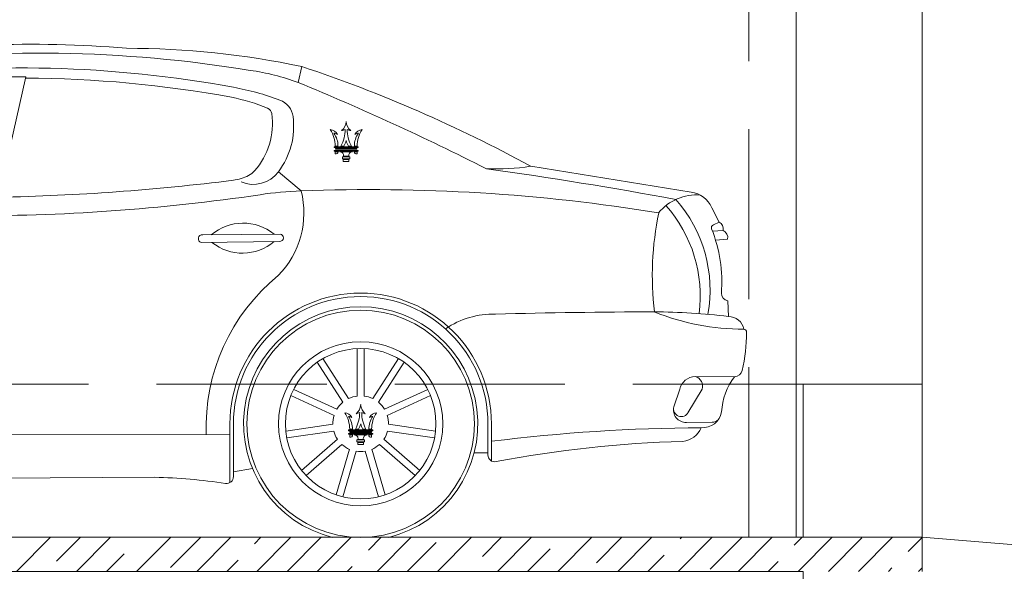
# Model space of a CAD drawing. Header units: millimetres. Extents: x 53645 to 137188, y 78097 to 135542.
# Tile 127 of 256: x 79144 to 82038, y 103030 to 104652. Entities that reach past the tile are written whole.
import ezdxf

# ---------------------------------------------------------------- set-up
doc = ezdxf.new("R2010")
doc.units = ezdxf.units.MM
doc.linetypes.add('GOST2.303 4', pattern=[7, 5, -2, 0])
for name, color, linetype, lineweight in [('car', 7, 'Continuous', 0), ('hatch', 7, 'Continuous', 5), ('Wall2', 40, 'Continuous', 5)]:
    doc.layers.add(name, color=color, linetype=linetype, lineweight=lineweight)
doc.layers.add('wall', color=7, linetype='Continuous')

# ---------------------------------------------------------------- blocks, each defined once
blk = doc.blocks.new('logo')
at = {"layer": 'car'}
for p, q in [((-0.642, -0.423), (-0.859, -0.423)), ((-0.181, -0.423), (-0.411, -0.423)), ((0.181, -0.423), (0.411, -0.423)), ((0.642, -0.423), (0.859, -0.423)), ((-0.507, -0.871), (0, -0.871)), ((-0.507, -0.881), (-0.507, -0.871)), ((-0.214, -1.227), (0, -1.227)), ((0.507, -0.871), (0, -0.871)), ((0.214, -1.227), (0, -1.227)), ((0.507, -0.881), (0.507, -0.871))]:
    blk.add_line(p, q, dxfattribs=at)
for points in [[(0, -0.489), (-0.942, -0.489), (-0.942, -0.551), (0, -0.551)], [(0, -0.766), (-0.942, -0.766), (-0.942, -0.828), (0, -0.828)], [(0, -0.618), (-0.837, -0.618), (-0.837, -0.68), (0, -0.68)], [(0, -0.489), (0.942, -0.489), (0.942, -0.551), (0, -0.551)], [(0, -0.618), (0.837, -0.618), (0.837, -0.68), (0, -0.68)], [(0, -0.766), (0.942, -0.766), (0.942, -0.828), (0, -0.828)], [(-0.851, -1.044), (-0.851, -0.871), (-0.638, -0.871)], [(0, -1.264), (-0.293, -1.264), (-0.293, -1.421), (0, -1.421)], [(0, -1.472), (-0.221, -1.472), (-0.221, -1.638), (0, -1.638)], [(0, -1.264), (0.293, -1.264), (0.293, -1.421), (0, -1.421)], [(0, -1.472), (0.221, -1.472), (0.221, -1.638), (0, -1.638)], [(0.851, -1.044), (0.851, -0.871), (0.638, -0.871)]]:
    blk.add_lwpolyline(points, dxfattribs=at)
for centre, radius, start, end in [((-3.177, -0.428), 2.318, 0.11899, 33.77048), ((-1.277, 0.211), 0.65, 25.16975, 87.63485), ((-2.818, 0.883), 2.739, 331.53138, 0), ((-0.993, 1.549), 0.995, 309.44938, 357.09734), ((-0.529, 1.689), 0.923, 280.4418, 299.12727), ((0.993, 1.549), 0.995, 182.90266, 230.55062), ((2.818, 0.883), 2.739, 180, 208.46862), ((0.529, 1.689), 0.923, 240.87273, 259.5582), ((1.277, 0.211), 0.65, 92.36515, 154.83025), ((3.177, -0.428), 2.318, 146.22952, 179.88101), ((-2.437, -0.436), 1.795, 0.40065, 34.3845), ((-0.961, 0.124), 0.454, 53.17258, 89.38616), ((2.437, -0.436), 1.795, 145.6155, 179.59935), ((0.961, 0.124), 0.454, 90.61384, 126.82742), ((-1.086, 0.215), 1.107, 324.79796, 348.80014), ((1.086, 0.215), 1.107, 191.19986, 215.20204), ((-0.801, -0.887), 0.164, 252.19662, 5.87627), ((-0.486, -1.16), 0.28, 346.07407, 94.26121), ((0.486, -1.16), 0.28, 85.73879, 193.92593), ((0.801, -0.887), 0.164, 174.12373, 287.80338)]:
    blk.add_arc(centre, radius, start, end, dxfattribs=at)
blk = doc.blocks.new('maserati')
at = {"layer": 'car'}
for p, q in [((-2.8912, 1.3842), (-2.88, 1.3373)), ((-2.0804, 1.354), (-1.998, 0.9919)), ((-2.0333, 1.354), (-2.0804, 1.354)), ((-3.5636, 1.0912), (-4.0353, 1.0154)), ((-2.8893, 1.0186), (-2.8225, 1.0751)), ((-4.0961, 0.9693), (-4.1173, 0.9268)), ((-4.1173, 0.9268), (-4.1006, 0.9192)), ((-4.0979, 0.9003), (-4.1291, 0.9024)), ((-4.1069, 0.8741), (-4.1423, 0.8765)), ((-2.827, 0.8915), (-2.6, 0.8894)), ((-2.8256, 0.8702), (-2.5955, 0.8667)), ((-4.1434, 0.6957), (-4.1448, 0.6495)), ((-3.074, 0.4154), (-3.074, 0.5551)), ((-3.054, 0.4154), (-3.054, 0.5551)), ((-3.0996, 0.4079), (-3.1751, 0.5254)), ((-3.0284, 0.4079), (-2.9529, 0.5254)), ((-3.1164, 0.3971), (-3.1919, 0.5146)), ((-3.0116, 0.3971), (-2.9361, 0.5146)), ((-4.1628, 0.4721), (-4.047, 0.4726)), ((-4.0675, 0.4357), (-4.0255, 0.3657)), ((-4.0016, 0.4357), (-3.9847, 0.3842)), ((-3.1338, 0.3769), (-3.2609, 0.435)), ((-2.9942, 0.3769), (-2.8671, 0.435)), ((-3.1421, 0.3587), (-3.2693, 0.4168)), ((-2.9859, 0.3587), (-2.8587, 0.4168)), ((-4.0212, 0.3379), (-4.0972, 0.3382)), ((-3.448, 0.334), (-3.448, 0.2249)), ((-3.4381, 0.334), (-3.4381, 0.2422)), ((-3.1459, 0.3324), (-3.2842, 0.3125)), ((-2.9821, 0.3324), (-2.8438, 0.3125)), ((-2.69, 0.334), (-2.69, 0.1785)), ((-2.6799, 0.334), (-2.6799, 0.1612)), ((-3.1431, 0.3126), (-3.2814, 0.2927)), ((-2.9849, 0.3126), (-2.8466, 0.2927)), ((-2.6799, 0.3022), (-0.5544, 0.2991)), ((-3.132, 0.2883), (-3.2376, 0.1968)), ((-3.1189, 0.2732), (-3.2245, 0.1817)), ((-3.0091, 0.2732), (-2.9035, 0.1817)), ((-2.996, 0.2883), (-2.8904, 0.1968)), ((-3.3973, 0.2488), (-3.4381, 0.2488)), ((-3.0965, 0.2588), (-3.1359, 0.1247)), ((-3.0773, 0.2532), (-3.1167, 0.1191)), ((-3.0507, 0.2532), (-3.0113, 0.1191)), ((-3.0315, 0.2588), (-2.9921, 0.1247)), ((-2.7462, 0.2021), (-2.69, 0.1929)), ((-2.4584, 0.1767), (-0.5628, 0.1656))]:
    blk.add_line(p, q, dxfattribs=at)
for radius in [0.3341, 0.2413, 0.2213]:
    blk.add_circle((-3.064, 0.334), radius, dxfattribs=at)
for centre, radius, start, end in [((-2.0884, -2.0876), 3.5374, 81.3852, 94.6631), ((-2.376, -1.056), 2.494, 90, 101.923), ((-2.1233, -2.3375), 3.7611, 82.1774, 99.426), ((-1.5859, -2.5295), 4.1257, 108.4444, 118.6428), ((-2.6589, 0.7577), 0.6204, 97.4464, 110.8841), ((-2.0698, -2.0458), 3.4259, 82.3218, 100.4277), ((-0.1025, -5.4515), 7.3351, 112.25144, 117.00797), ((-2.0698, -2.0458), 3.3959, 90.163, 100.4277), ((-2.5413, 0.5184), 0.8187, 100.4592, 110.406), ((-2.8058, 1.2294), 0.06, 110.406, 172.6416), ((-2.5687, 0.7213), 0.5842, 101.4285, 112.3265), ((-2.5933, 1.2171), 0.2115, 172.1493, 221.393), ((-2.783, 1.2432), 0.02, 112.3265, 172.1493), ((-2.6448, 1.2086), 0.2223, 172.6416, 216.9295), ((-1.8294, -10.5619), 11.7555, 97.84213, 100.59092), ((-3.46, 1.7418), 0.6587, 260.9578, 272.3164), ((-2.7481, 1.1304), 0.0927, 216.6544, 292.6731), ((-2.707, 1.1169), 0.06, 221.393, 242.4502), ((-2.6757, 1.1768), 0.1275, 242.4502, 263.6661), ((-1.8721, 7.5311), 6.5324, 262.80913, 268.87968), ((-4.0239, 0.9372), 0.079, 98.258, 156.0413), ((-3.0933, -4.2444), 5.267, 87.7798, 99.2477), ((-2.6336, 0.9545), 0.2635, 165.9222, 224.4792), ((-2.9299, -0.0872), 1.1065, 81.6278, 87.894), ((-3.6889, 0.7271), 0.402, 138.5313, 190.21), ((-4.0507, 0.8636), 0.1432, 39.214, 94.6672), ((-1.9223, 6.7337), 5.7884, 261.59056, 270.31661), ((-3.6633, 0.7101), 0.3988, 138.321, 187.5224), ((-4.1093, 0.9079), 0.0206, 113.1107, 195.3931), ((-4.8529, 0.7684), 0.9318, 353.4917, 11.4937), ((-4.1194, 0.8812), 0.0234, 114.4871, 191.4243), ((-3.7039, 0.7507), 0.4215, 158.164, 184.5044), ((-4.104, 0.9105), 0.00935, 341.5044, 68.586), ((-2.7184, 0.7792), 0.1447, 49.7371, 129.2059), ((-2.8262, 0.8809), 0.0107, 93.8756, 273.6337), ((-2.7167, 0.9804), 0.1447, 229.7371, 308.5255), ((-2.5985, 0.8779), 0.0116, 284.76, 97.8771), ((-3.1844, 0.3243), 0.5745, 357.7805, 50.8459), ((-4.1456, 0.7171), 0.0215, 275.9144, 1.4821), ((-3.064, 0.334), 0.3841, 0, 180), ((-3.064, 0.334), 0.374, 0, 180), ((-3.064, 0.334), 0.3441, 283.8479, 256.1521), ((-4.1903, 1.3201), 0.7081, 270, 291.8264), ((-4.1448, 0.6031), 0.0464, 90, 168.8654), ((-3.9271, -1.1234), 1.7862, 90, 97.0016), ((-3.9271, -15.6836), 16.3464, 88.36437, 90), ((-3.4526, 0.41), 0.2462, 55.5112, 91.8276), ((-4.1888, 0.603), 0.00915, 99.4535, 183.4448), ((-3.6971, 0.6025), 0.5009, 180, 192.8861), ((-4.1625, 0.4955), 0.0234, 191.7098, 269.1582), ((-4.3067, 0.3606), 0.1821, 2.607, 37.7785), ((-4.0405, 0.4448), 0.0285, 103.1466, 198.7532), ((-4.0485, 0.4244), 0.0482, 13.5031, 88.2907), ((-3.064, 0.334), 0.082, 97.0086, 115.7187), ((-3.064, 0.334), 0.082, 64.2813, 82.9914), ((-4.0061, 0.3773), 0.0225, 203.9128, 17.6553), ((-4.0196, 0.3742), 0.0363, 267.4778, 15.9504), ((-3.064, 0.334), 0.082, 129.7358, 148.446), ((-3.064, 0.334), 0.082, 31.554, 50.2642), ((-4.069, 0.3789), 0.0567, 190.1986, 274.3951), ((-3.064, 0.334), 0.082, 162.4631, 181.1733), ((-3.064, 0.334), 0.082, 358.8267, 17.5369), ((-4.0963, 0.3658), 0.0276, 228.8688, 268.1422), ((-4.0941, -4.9261), 5.2485, 82.9296, 89.6784), ((-4.0043, 0.3472), 0.0653, 202.3936, 264.1093), ((-3.064, 0.334), 0.082, 195.1904, 213.9005), ((-3.064, 0.334), 0.082, 326.0995, 344.8096), ((-4.1158, -3.2387), 3.5225, 79.3, 88.2948), ((-3.064, 0.334), 0.082, 227.9177, 246.6278), ((-3.064, 0.334), 0.082, 293.3722, 312.0823), ((-3.458, 0.2422), 0.02, 259.3, 360), ((-3.064, 0.334), 0.082, 260.6449, 279.3551), ((-2.67, 0.1785), 0.02, 180, 278.3154), ((-2.4111, -1.5923), 1.7696, 91.5299, 98.3154)]:
    blk.add_arc(centre, radius, start, end, dxfattribs=at)
at = {"layer": 'car', "xscale": 0.03749999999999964, "yscale": 0.03749999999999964, "zscale": 0.03749999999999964}
for p in [(-3.0213, 1.1665), (-3.064, 0.334)]:
    blk.add_blockref('logo', p, dxfattribs=at)

msp = doc.modelspace()

# ---------------------------------------------------------------- linework, layer by layer
at = {"layer": 'hatch', "color": 251, "ltscale": 100}
for points in [[(79134.7, 103029.9), (79234.7, 103129.9)], [(79252.7, 103059.6), (79323, 103129.9)], [(79311.4, 103029.9), (79411.4, 103129.9)], [(79488.2, 103029.9), (79588.2, 103129.9)], [(79499.3, 103129.4), (79499.8, 103129.9)], [(79587.6, 103041), (79676.6, 103129.9)], [(79665, 103029.9), (79765, 103129.9)], [(79834.2, 103110.8), (79853.4, 103129.9)], [(79841.8, 103029.9), (79941.8, 103129.9)], [(79930.1, 103029.9), (80030.1, 103129.9)], [(80018.5, 103029.9), (80118.5, 103129.9)], [(80169.2, 103092.3), (80206.9, 103129.9)], [(80195.3, 103029.9), (80295.3, 103129.9)], [(80283.7, 103029.9), (80368.1, 103114.4)], [(80372.1, 103029.9), (80472.1, 103129.9)], [(80504.2, 103073.7), (80560.5, 103129.9)], [(80548.9, 103029.9), (80648.9, 103129.9)], [(80725.6, 103029.9), (80825.6, 103129.9)], [(80839.2, 103055.1), (80914, 103129.9)], [(80902.4, 103029.9), (81002.4, 103129.9)], [(81079.2, 103029.9), (81179.2, 103129.9)], [(81085.8, 103125), (81090.8, 103129.9)], [(81174.2, 103036.6), (81267.6, 103129.9)], [(81256, 103029.9), (81356, 103129.9)], [(81420.8, 103106.4), (81444.4, 103129.9)], [(81432.7, 103029.9), (81532.7, 103129.9)], [(81521.1, 103029.9), (81619.7, 103128.5)], [(81609.5, 103029.9), (81709.5, 103129.9)], [(81755.8, 103087.8), (81796.9, 103128.9)], [(79399.8, 103029.9), (79451.5, 103081.7)], [(80637.3, 103029.9), (80703.1, 103095.8)], [(80990.8, 103029.9), (81038.1, 103077.2)], [(79753.4, 103029.9), (79786.5, 103063.1)], [(80106.9, 103029.9), (80121.5, 103044.5)], [(81344.4, 103029.9), (81373.1, 103058.7)], [(81446.9, 103029.9), (75496.9, 103029.9)], [(81446.9, 102829.9), (81446.9, 103029.9)], [(81697.9, 103029.9), (81708.1, 103040.1)], [(81786.3, 103029.9), (81796.9, 103040.5)]]:
    msp.add_lwpolyline(points, dxfattribs=at)
at = {"layer": 'Wall2', "color": 4, "linetype": 'GOST2.303 4', "lineweight": 0, "ltscale": 100}
for points in [[(77676.9, 105959.9), (81426.9, 105959.9), (81426.9, 103129.9), (81286.9, 103129.9), (81286.9, 105829.9), (77676.9, 105829.9), (77676.9, 105959.9)], [(81446.9, 103579.9), (75796.5, 103579.9)], [(81796.9, 103129.9), (81796.9, 103579.9), (81446.9, 103579.9), (81446.9, 103129.9)]]:
    msp.add_lwpolyline(points, dxfattribs=at)
at = {"layer": 'Wall2', "color": 4, "lineweight": 0, "ltscale": 100}
msp.add_lwpolyline([(81426.9, 105799.9), (81796.9, 105799.9), (81796.9, 103129.9), (81426.9, 103129.9)], close=True, dxfattribs=at)
at = {"layer": 'Wall2', "ltscale": 100}
for points in [[(81796.9, 103129.9), (75796.5, 103129.9)], [(81796.9, 103029.9), (81796.9, 103129.9), (83021.3, 103029.9)], [(81796.9, 103029.9), (81796.9, 103129.9)], [(75496.9, 103029.9), (81446.9, 103029.9)]]:
    msp.add_lwpolyline(points, dxfattribs=at)

# ---------------------------------------------------------------- block references
at = {"layer": 'wall', "color": 0, "ltscale": 75, "xscale": -1000, "yscale": 1000, "zscale": 1000}
msp.add_blockref('maserati', (77082.6, 103129.9), dxfattribs=at)

doc.saveas('drawing.dxf')
